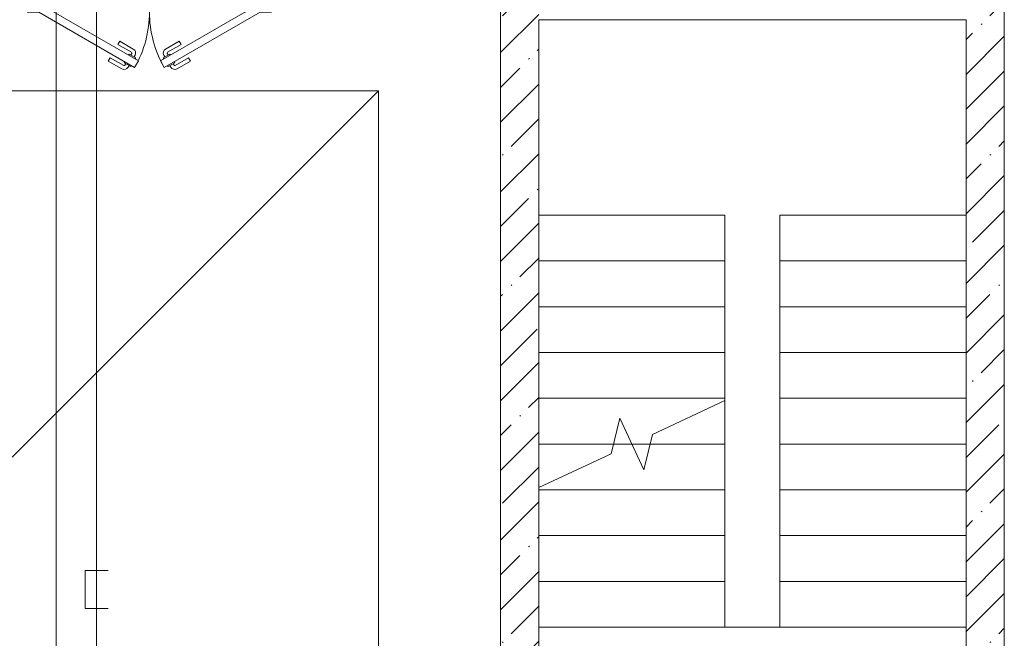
# Model space of a CAD drawing. Header units: millimetres. Extents: x -32229 to 169101, y -13689 to 125138.
# Tile 215 of 256: x 91555 to 98005, y 31563 to 35615. Entities that reach past the tile are written whole.
import ezdxf

# ---------------------------------------------------------------- set-up
doc = ezdxf.new("R2010")
doc.units = ezdxf.units.MM
for name, pattern in [('2_Пунктир_ 0_6 мм', [240, 120, -120]), ('ADSK_Сверху', [900, 600, -300]), ('Штриховая', [1000, 600, -400])]:
    doc.linetypes.add(name, pattern=pattern)
doc.layers.add('A-DETL-____-OTLN', color=7, linetype='Continuous', lineweight=9, true_color=0x00a600)
for name, color, linetype, lineweight in [('A-DOOR-____-MCUT', 7, 'Continuous', 9), ('A-DOOR-____-OTLN', 7, 'Continuous', 18), ('A-DOOR-FRAM-MCUT', 7, 'Continuous', 9), ('A-FLOR-____-OTLN', 7, 'Continuous', 18), ('A-WALL-____-MCUT', 7, 'Continuous', 40), ('A-WALL-____-PATT', 7, 'Continuous', 40), ('S-STRS-____-MBND', 7, 'ADSK_Сверху', 18), ('S-STRS-____-OTLN', 7, 'Continuous', 18)]:
    doc.layers.add(name, color=color, linetype=linetype, lineweight=lineweight)
pattern_1 = [(45, (0, 0), (-228.0985, 228.0985), []), (45, (228.1, 0), (-228.0985, 228.0985), [403.225, -80.645, 6.706, -73.939])]

# ---------------------------------------------------------------- blocks, each defined once
blk = doc.blocks.new('АР_Дверь двупольная - 1600х2100h_725_725__техн_-4825154--01 ЭМ')
at = {"layer": 'A-DOOR-____-MCUT', "color": 253, "lineweight": 13, "true_color": 0xaaaaaa}
for p, q in [((-725, 100), (-97.1, 462.5)), ((-97.1, 462.5), (-72.1, 419.2)), ((97.1, 462.5), (72.1, 419.2)), ((725, 100), (97.1, 462.5)), ((-72.1, 419.2), (-625, 100)), ((72.1, 419.2), (700, 56.7)), ((-700, 56.7), (-725, 100)), ((-625, 100), (-700, 56.7)), ((700, 56.7), (725, 100))]:
    blk.add_line(p, q, dxfattribs=at)
at = {"layer": 'A-DOOR-____-OTLN', "color": 253, "lineweight": 5, "true_color": 0xaaaaaa}
for p, q in [((-269.4, 420.8), (-180.6, 472.1)), ((-122.8, 456.9), (-166.1, 431.9)), ((-133.6, 450.7), (-139.6, 461.1)), ((-118.8, 450), (-122.8, 456.9)), ((118.8, 450), (122.8, 456.9)), ((122.8, 456.9), (166.1, 431.9)), ((133.6, 450.7), (139.6, 461.1)), ((269.4, 420.8), (180.6, 472.1)), ((-256.9, 399.2), (-269.4, 420.8)), ((-256.9, 399.2), (-168.1, 450.4)), ((-166.1, 431.9), (-162.1, 425)), ((-155.3, 438.2), (-161.3, 448.6)), ((-89.8, 399.8), (-133.1, 374.8)), ((-100.6, 393.5), (-94.6, 383.1)), ((-93.8, 406.7), (-89.8, 399.8)), ((93.8, 406.7), (89.8, 399.8)), ((89.8, 399.8), (133.1, 374.8)), ((100.6, 393.5), (94.6, 383.1)), ((155.3, 438.2), (161.3, 448.6)), ((166.1, 431.9), (162.1, 425)), ((256.9, 399.2), (168.1, 450.4)), ((256.9, 399.2), (269.4, 420.8)), ((-206.9, 312.5), (-118.1, 363.8)), ((-194.4, 290.9), (-105.6, 342.2)), ((-133.1, 374.8), (-137.1, 381.7)), ((-122.3, 381), (-116.3, 370.6)), ((194.4, 290.9), (105.6, 342.2)), ((122.3, 381), (116.3, 370.6)), ((206.9, 312.5), (118.1, 363.8)), ((133.1, 374.8), (137.1, 381.7)), ((-206.9, 312.5), (-194.4, 290.9)), ((206.9, 312.5), (194.4, 290.9))]:
    blk.add_line(p, q, dxfattribs=at)
for centre, radius, start, end in [((-165.6, 446.1), 30, 30, 120), ((-725, 100), 725, 0, 30), ((725, 100), 725, 150, 180), ((165.6, 446.1), 30, 60, 150), ((-165.6, 446.1), 4.99, 30, 120), ((165.6, 446.1), 4.99, 60, 150), ((-120.6, 368.1), 4.99, 300, 30), ((-120.6, 368.1), 30, 300, 30), ((120.6, 368.1), 30, 150, 240), ((120.6, 368.1), 4.99, 150, 240)]:
    blk.add_arc(centre, radius, start, end, dxfattribs=at)
at = {"layer": 'A-DOOR-FRAM-MCUT', "color": 253, "lineweight": 13, "true_color": 0xaaaaaa}
for p, q in [((-785, 100), (-800, 100)), ((-785, 100), (-740, 100)), ((-785, 20), (-785, 100)), ((-740, 100), (-725, 100)), ((-725, 100), (-725, 50)), ((785, 100), (725, 100)), ((725, 100), (725, 50)), ((785, 20), (785, 100)), ((785, 100), (800, 100)), ((-785, 20), (-800, 20)), ((-740, 20), (-785, 20)), ((-715, 20), (-740, 20)), ((-725, 50), (-715, 50)), ((-715, 50), (-715, 20)), ((725, 50), (715, 50)), ((715, 50), (715, 20)), ((715, 20), (785, 20)), ((785, 20), (800, 20))]:
    blk.add_line(p, q, dxfattribs=at)
blk = doc.blocks.new('Наметкина 10_РД_АР_П_отсоединено_rvt-1--01 ЭМ')
at = {"layer": 'A-WALL-____-PATT', "lineweight": 5, "true_color": 0xaaaaaa}
h = blk.add_hatch(dxfattribs=at)
h.set_pattern_fill('FP_1', color=253, style=0, pattern_type=2)
h.set_pattern_definition(pattern_1)
h.paths.add_polyline_path([(94705.3, 25355), (94955.3, 25355), (94955.3, 27315), (94705.3, 27315), (94705.3, 25828.2)])
h.paths.add_polyline_path([(94955.3, 28365), (94955.3, 28745), (94705.3, 28745), (94705.3, 28365), (94895.3, 28365)])
h.paths.add_polyline_path([(94939.1, 29245), (94955.3, 29245), (94955.3, 29680), (94705.3, 29680), (94705.3, 29245)])
h.paths.add_polyline_path([(94705.3, 29930), (94955.3, 29930), (94955.3, 35865.1), (94705.3, 35865), (94705.3, 30150)])
h = blk.add_hatch(dxfattribs=at)
h.set_pattern_fill('FP_1', color=253, style=0, pattern_type=2)
h.set_pattern_definition(pattern_1)
h.paths.add_polyline_path([(97755.3, 29315.1), (98005.3, 29315.1), (98005.3, 35865.1), (97755.3, 35865), (97755.3, 29515)])
at = {"layer": 'A-FLOR-____-OTLN', "color": 253, "lineweight": 13, "true_color": 0xaaaaaa}
for p, q in [((84835.3, 35150), (93905.3, 35150)), ((89205.3, 35150), (93905.3, 35150)), ((93905.3, 35150), (91505.3, 32750)), ((93905.3, 35150), (93905.3, 8150)), ((93905.3, 35150), (93905.3, 8150)), ((97755.3, 31635), (96175.3, 31635))]:
    blk.add_line(p, q, dxfattribs=at)
at = {"layer": 'A-WALL-____-MCUT', "color": 253, "lineweight": 13, "true_color": 0xaaaaaa}
for p, q in [((98005.3, 29315.1), (98005.3, 35865.1)), ((94705.3, 35665), (94705.3, 29930)), ((94955.3, 35615), (97755.3, 35615)), ((94955.3, 29930), (94955.3, 35615)), ((97755.3, 35615), (97755.3, 29515))]:
    blk.add_line(p, q, dxfattribs=at)
at = {"layer": 'S-STRS-____-MBND', "color": 253, "linetype": '2_Пунктир_ 0_6 мм', "lineweight": 13, "true_color": 0xaaaaaa}
for p, q in [((94955.3, 34335), (96175.3, 34335)), ((94955.3, 33135), (94955.3, 34335)), ((96175.3, 33119.5), (96175.3, 34335)), ((97755.3, 34335), (96535.3, 34335)), ((96535.3, 34335), (96535.3, 31635)), ((97755.3, 34335), (96535.3, 34335)), ((97755.3, 34335), (97755.3, 31635)), ((94955.3, 34035), (96175.3, 34035)), ((94955.3, 34035), (96175.3, 34035)), ((97755.3, 34035), (96535.3, 34035)), ((97755.3, 34035), (96535.3, 34035)), ((94955.3, 33735), (96175.3, 33735)), ((94955.3, 33735), (96175.3, 33735)), ((97755.3, 33735), (96535.3, 33735)), ((97755.3, 33735), (96535.3, 33735)), ((94955.3, 33435), (96175.3, 33435)), ((94955.3, 33435), (96175.3, 33435)), ((97755.3, 33435), (96535.3, 33435)), ((97755.3, 33435), (96535.3, 33435)), ((94955.3, 33135), (96175.3, 33135)), ((94955.3, 33135), (96175.3, 33135)), ((97755.3, 33135), (96535.3, 33135)), ((97755.3, 33135), (96535.3, 33135)), ((94955.3, 32835), (95444.8, 32835)), ((94955.3, 32835), (95444.8, 32835)), ((95565.3, 32835), (95685.8, 32835)), ((95565.3, 32835), (95685.8, 32835)), ((97755.3, 32835), (96535.3, 32835)), ((97755.3, 32835), (96535.3, 32835)), ((97755.3, 32535), (96535.3, 32535)), ((97755.3, 32535), (96535.3, 32535)), ((97755.3, 32235), (96535.3, 32235)), ((97755.3, 32235), (96535.3, 32235)), ((97755.3, 31935), (96535.3, 31935)), ((97755.3, 31935), (96535.3, 31935)), ((97755.3, 31635), (96535.3, 31635))]:
    blk.add_line(p, q, dxfattribs=at)
at = {"layer": 'S-STRS-____-MBND', "color": 253, "linetype": 'Continuous', "lineweight": 13, "true_color": 0xaaaaaa}
for p, q in [((96175.3, 33119.5), (95701.2, 32898.4)), ((95486.1, 33004.9), (95429.3, 32771.6)), ((95644.5, 32665.1), (95486.1, 33004.9)), ((95701.2, 32898.4), (95644.5, 32665.1)), ((95429.3, 32771.6), (94955.3, 32550.6))]:
    blk.add_line(p, q, dxfattribs=at)
at = {"layer": 'S-STRS-____-OTLN', "color": 253, "lineweight": 13, "true_color": 0xaaaaaa}
for p, q in [((94955.3, 34335), (96175.3, 34335)), ((96175.3, 34035), (96175.3, 34335)), ((97755.3, 34335), (96535.3, 34335)), ((96535.3, 34335), (96535.3, 34035)), ((94955.3, 34035), (96175.3, 34035)), ((96175.3, 33735), (96175.3, 34035)), ((96535.3, 34035), (96535.3, 33735)), ((97755.3, 34035), (96535.3, 34035)), ((94955.3, 33735), (96175.3, 33735)), ((96175.3, 33435), (96175.3, 33735)), ((96535.3, 33735), (96535.3, 33435)), ((97755.3, 33735), (96535.3, 33735)), ((94955.3, 33435), (96175.3, 33435)), ((96175.3, 33135), (96175.3, 33435)), ((96535.3, 33435), (96535.3, 33135)), ((97755.3, 33435), (96535.3, 33435)), ((94955.3, 33135), (96175.3, 33135)), ((96175.3, 33119.5), (96175.3, 33135)), ((96175.3, 32835), (96175.3, 33119.5)), ((96535.3, 33135), (96535.3, 32835)), ((97755.3, 33135), (96535.3, 33135)), ((94955.3, 32835), (95444.8, 32835)), ((95444.8, 32835), (95565.3, 32835)), ((95565.3, 32835), (95685.8, 32835)), ((95685.8, 32835), (96175.3, 32835)), ((96175.3, 32535), (96175.3, 32835)), ((96535.3, 32835), (96535.3, 32535)), ((97755.3, 32835), (96535.3, 32835)), ((94955.3, 32535), (96175.3, 32535)), ((96175.3, 32235), (96175.3, 32535)), ((96535.3, 32535), (96535.3, 32235)), ((97755.3, 32535), (96535.3, 32535)), ((94955.3, 32235), (96175.3, 32235)), ((96175.3, 31935), (96175.3, 32235)), ((96535.3, 32235), (96535.3, 31935)), ((97755.3, 32235), (96535.3, 32235)), ((94955.3, 31935), (96175.3, 31935)), ((96175.3, 31635), (96175.3, 31935)), ((96535.3, 31935), (96535.3, 31635)), ((97755.3, 31935), (96535.3, 31935)), ((94955.3, 31635), (96175.3, 31635)), ((97755.3, 31635), (96535.3, 31635))]:
    blk.add_line(p, q, dxfattribs=at)
at = {"layer": 'S-STRS-____-OTLN', "color": 253, "linetype": 'Штриховая', "lineweight": 13, "true_color": 0xaaaaaa}
for p, q in [((97755.3, 34335), (96535.3, 34335)), ((94955.3, 34035), (96175.3, 34035)), ((97755.3, 34035), (96535.3, 34035)), ((94955.3, 33735), (96175.3, 33735)), ((97755.3, 33735), (96535.3, 33735)), ((94955.3, 33435), (96175.3, 33435)), ((97755.3, 33435), (96535.3, 33435)), ((94955.3, 33135), (96175.3, 33135)), ((97755.3, 33135), (96535.3, 33135)), ((94955.3, 32835), (95444.8, 32835)), ((95444.8, 32835), (95565.3, 32835)), ((95565.3, 32835), (95685.8, 32835)), ((95685.8, 32835), (96175.3, 32835)), ((97755.3, 32835), (96535.3, 32835)), ((94955.3, 32535), (96175.3, 32535)), ((97755.3, 32535), (96535.3, 32535)), ((94955.3, 32235), (96175.3, 32235)), ((97755.3, 32235), (96535.3, 32235)), ((94955.3, 31935), (96175.3, 31935)), ((97755.3, 31935), (96535.3, 31935)), ((94955.3, 31635), (96175.3, 31635))]:
    blk.add_line(p, q, dxfattribs=at)
at = {"layer": 'A-DOOR-____-OTLN', "color": 253, "lineweight": 13, "true_color": 0xaaaaaa, "rotation": 180}
blk.add_blockref('АР_Дверь двупольная - 1600х2100h_725_725__техн_-4825154--01 ЭМ', (92405.3, 35765), dxfattribs=at)

msp = doc.modelspace()

# ---------------------------------------------------------------- linework, layer by layer
at = {"layer": 'A-DETL-____-OTLN', "color": 1, "true_color": 0xff0000}
for p, q in [((92059.5, 7194.8), (92059.5, 70994.8)), ((92134.5, 32007.5), (91984.5, 32007.5)), ((91984.5, 32007.5), (91984.5, 31757.5)), ((91984.5, 31757.5), (92134.5, 31757.5))]:
    msp.add_line(p, q, dxfattribs=at)
at = {"layer": 'A-DETL-____-OTLN', "color": 5, "true_color": 0x0000ff}
msp.add_line((91794.1, 30550.7), (91794.1, 40262.8), dxfattribs=at)

# ---------------------------------------------------------------- block references
at = {"lineweight": 5}
msp.add_blockref('Наметкина 10_РД_АР_П_отсоединено_rvt-1--01 ЭМ', (0, 0), dxfattribs=at)

doc.saveas('drawing.dxf')
